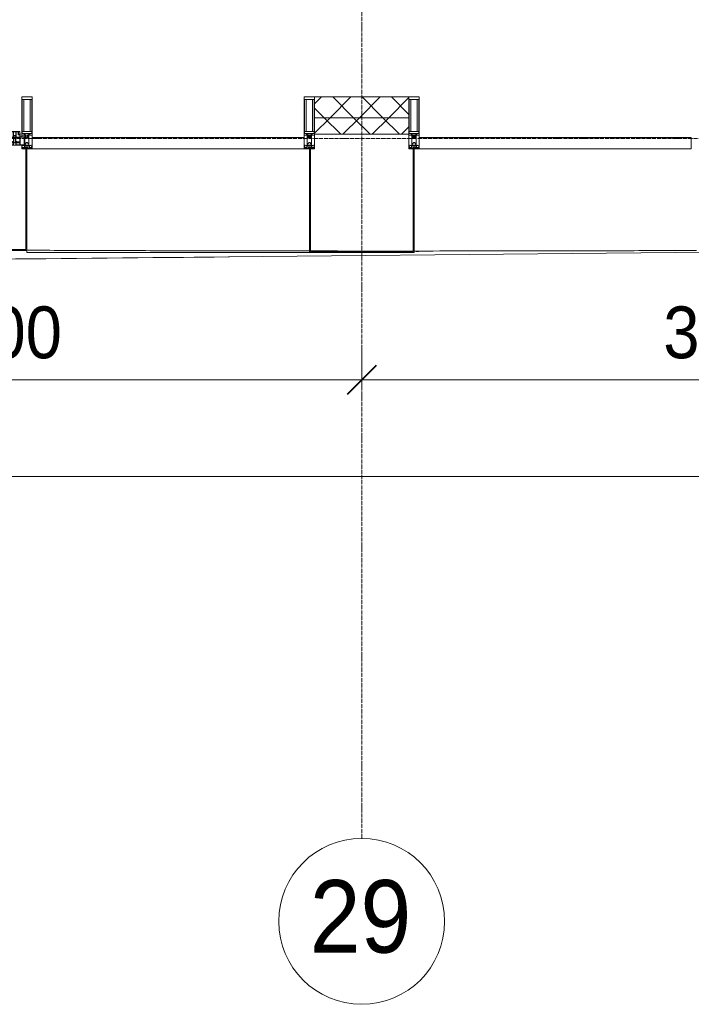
# Model space of a CAD drawing. Header units: millimetres. Extents: x 5617 to 143375, y 7718 to 186221.
# Tile 48 of 106: x 55156 to 58396, y 11226 to 15972. Entities that reach past the tile are written whole.
import ezdxf

# ---------------------------------------------------------------- set-up
doc = ezdxf.new("R2010")
doc.units = ezdxf.units.MM
for name, pattern in [('-D1-02х01', [3, 2, -1]), ('ADSK_Линия сетки', [25, 20, -2.5, 0, -2.5]), ('Линия сетки', [25, 20, -2.5, 0, -2.5])]:
    doc.linetypes.add(name, pattern=pattern)
for name, color, linetype, lineweight in [('Импосты витража', 7, 'Continuous', 18), ('Колонны', 7, 'Continuous', 18), ('Окна', 7, 'Continuous', 18), ('Оси', 7, 'Continuous', 9), ('Панели витража', 7, 'Continuous', 18), ('Размеры', 7, 'Continuous', 9), ('Размеры-100', 7, 'Continuous', 9), ('Стены разрез', 7, 'Continuous', 40), ('Стены штриховка', 7, 'Continuous', 40), ('Форма', 7, 'Continuous', 18), ('Формообразующий элемент-перекрытие', 7, 'Continuous', 18), ('Элементы узлов', 7, 'Continuous', 18)]:
    doc.layers.add(name, color=color, linetype=linetype, lineweight=lineweight)
doc.styles.add('Arial', font='arial.ttf', dxfattribs={"width": 0.9, "height": 250})
doc.styles.add('Arial_1', font='arial.ttf', dxfattribs={"width": 0.9, "height": 350})
doc.dimstyles.new('Основной_2_5_мм', dxfattribs={"dimscale": 304.8, "dimtxt": 255.06485, "dimasz": 0.463911, "dimexe": 0.492126, "dimexo": 0.492126, "dimgap": 0.098425, "dimtad": 1, "dimdec": 0, "dimdsep": 46, "dimtxsty": 'Arial', "dimblk1": 'OBLIQUE', "dimblk2": 'OBLIQUE', "dimsah": 1, "dimcen": 0.09, "dimdle": 0.492126, "dimazin": 2, "dimtfac": 1, "dimtdec": 4, "dimtix": 1, "dimtmove": 0, "dimatfit": 3, "dimfxl": 1, "dimtvp": 1, "dimtolj": 1, "dimtzin": 0, "dimlwd": 20, "dimlwe": 20, "dimarcsym": 2})
pattern_1 = [(45, (0, 0), (-70.71068, 70.71068), []), (135, (0, 0), (-70.71068, -70.71068), [])]

# ---------------------------------------------------------------- blocks, each defined once
blk = doc.blocks.new('System Panel - A_PAN_Glass-7508020-МКСС_К4_L08_28_500_')
at = {"layer": 'Панели витража', "color": 253, "lineweight": 5, "true_color": 0xaaaaaa}
for p, q in [((656.25, 55), (-656.25, 55)), ((-656.25, 55), (-656.25, 0)), ((656.25, 0), (656.25, 55)), ((-656.25, 0), (656.25, 0))]:
    blk.add_line(p, q, dxfattribs=at)
blk = doc.blocks.new('Rectangular Mullion - 50Wx250H-2623690-МКСС_К4_L08_28_500_')
at = {"layer": 'Элементы узлов', "color": 253, "lineweight": 5, "true_color": 0xaaaaaa}
for p, q in [((-25, 65.2), (-25, 250)), ((-25, 250), (0, 250)), ((25, 250), (0, 250)), ((25, 65.2), (25, 250)), ((-23, 237.3), (0, 237.3)), ((-23, 237.3), (-23, 73.6)), ((-14.9, 84), (-14.9, 237.3)), ((23, 237.3), (0, 237.3)), ((14.9, 84), (14.9, 237.3)), ((23, 237.3), (23, 73.6)), ((-14, 65.2), (-25, 65.2)), ((0, 84), (-23, 84)), ((-0.5, 73.6), (-23, 73.6)), ((-14, 71.3), (-14, 65.2)), ((-10, 71.3), (-14, 71.3)), ((-10, 53), (-10, 71.3)), ((-8.7, 53), (-10, 53)), ((-10, 53), (-10, 17)), ((-8.7, 53), (-7, 54.7)), ((-7, 65.2), (-5.9, 67.3)), ((-7, 65.2), (-7, 54.7)), ((-4.1, 67.3), (-5.9, 67.3)), ((-4.1, 67.3), (-2.9, 65.1)), ((-2.9, 65.1), (-2.9, 54.6)), ((-1.3, 53), (-2.9, 54.6)), ((0, 53), (-1.3, 53)), ((0, 84), (23, 84)), ((0, 53), (1.3, 53)), ((0.5, 73.6), (23, 73.6)), ((1.3, 53), (2.9, 54.6)), ((4.1, 67.3), (2.9, 65.1)), ((2.9, 65.1), (2.9, 54.6)), ((4.1, 67.3), (5.9, 67.3)), ((7, 65.2), (5.9, 67.3)), ((7, 65.2), (7, 54.7)), ((8.7, 53), (7, 54.7)), ((8.7, 53), (10, 53)), ((10, 71.3), (14, 71.3)), ((10, 53), (10, 71.3)), ((10, 53), (10, 17)), ((14, 71.3), (14, 65.2)), ((14, 65.2), (25, 65.2)), ((-23.8, 14.6), (-25, 14.2)), ((-25, 0), (-25, 14.2)), ((-22.3, 17), (-23.8, 17)), ((-23.8, 17), (-23.8, 14.6)), ((-22.5, 10.6), (-23.8, 14.6)), ((-22.5, 10.6), (-23.7, 9.9)), ((-23.7, 1.3), (-23.7, 9.9)), ((-23.7, 1.3), (-11.8, 1.3)), ((-23.2, 10.2), (-22.5, 8)), ((-22.5, 8), (-22.5, 4.5)), ((-21.3, 4.5), (-22.5, 4.5)), ((-22.3, 17), (-22.3, 16)), ((-22.3, 16), (-21.3, 16)), ((-19, 17.6), (-21.3, 16)), ((-21.3, 4.5), (-21.3, 6.5)), ((-21.3, 6.5), (-14.2, 6.5)), ((-18.4, 16.6), (-19, 17.6)), ((-7.4, 16.6), (-18.4, 16.6)), ((-14.2, 6.5), (-14.2, 4.5)), ((-13.2, 4.5), (-14.2, 4.5)), ((-13.2, 4.5), (-12.2, 7.2)), ((-12.7, 7.6), (-11.3, 11.4)), ((-12.7, 7.6), (-11.8, 6.9)), ((-12.2, 9), (-12.2, 14.8)), ((-12.2, 14.8), (0, 14.8)), ((-11.8, 1.3), (-11.8, 6.9)), ((-10.5, 11.2), (-11.3, 11.4)), ((-10.5, 1.5), (-10.5, 11.2)), ((-4.8, 1.5), (-10.5, 1.5)), ((-10, 17), (-7.5, 17)), ((-8.5, 23), (-1.5, 30)), ((-8.5, 18.5), (-8.5, 23)), ((-7.5, 18.5), (-8.5, 18.5)), ((-7.5, 17), (-7.5, 18.5)), ((-7.4, 18), (-7.4, 16.6)), ((-2.6, 18), (-7.4, 18)), ((0, 8), (-4.8, 8)), ((-4.8, 1.5), (-4.8, 8)), ((-2.6, 18), (-2.6, 16.8)), ((-2.6, 16.8), (0, 16.8)), ((-1.5, 30), (0, 30)), ((1.5, 30), (0, 30)), ((2.6, 16.8), (0, 16.8)), ((0, 14.8), (0, 16.8)), ((0, 14.8), (0, 16.8)), ((12.2, 14.8), (0, 14.8)), ((0, 0), (0, 8)), ((0, 8), (4.8, 8)), ((0, 0), (0, 8)), ((8.5, 23), (1.5, 30)), ((2.6, 18), (2.6, 16.8)), ((2.6, 18), (7.4, 18)), ((4.8, 1.5), (4.8, 8)), ((4.8, 1.5), (10.5, 1.5)), ((7.4, 18), (7.4, 16.6)), ((7.4, 16.6), (18.4, 16.6)), ((7.5, 18.5), (8.5, 18.5)), ((7.5, 17), (7.5, 18.5)), ((10, 17), (7.5, 17)), ((8.5, 18.5), (8.5, 23)), ((10.5, 11.2), (11.3, 11.4)), ((10.5, 1.5), (10.5, 11.2)), ((12.7, 7.6), (11.3, 11.4)), ((12.7, 7.6), (11.8, 6.9)), ((11.8, 1.3), (11.8, 6.9)), ((23.7, 1.3), (11.8, 1.3)), ((12.2, 9), (12.2, 14.8)), ((13.2, 4.5), (12.2, 7.2)), ((13.2, 4.5), (14.2, 4.5)), ((21.3, 6.5), (14.2, 6.5)), ((14.2, 6.5), (14.2, 4.5)), ((18.4, 16.6), (19, 17.6)), ((19, 17.6), (21.3, 16)), ((22.3, 16), (21.3, 16)), ((21.3, 4.5), (21.3, 6.5)), ((21.3, 4.5), (22.5, 4.5)), ((22.3, 17), (22.3, 16)), ((22.3, 17), (23.8, 17)), ((22.5, 10.6), (23.8, 14.6)), ((22.5, 10.6), (23.7, 9.9)), ((23.2, 10.2), (22.5, 8)), ((22.5, 8), (22.5, 4.5)), ((23.7, 1.3), (23.7, 9.9)), ((23.8, 17), (23.8, 14.6)), ((23.8, 14.6), (25, 14.2)), ((25, 0), (25, 14.2)), ((-25, 0), (0, 0)), ((25, 0), (0, 0))]:
    blk.add_line(p, q, dxfattribs=at)
for centre, start, end in [((-0.5, 73.1), 360, 90), ((0.5, 73.1), 90, 180)]:
    blk.add_arc(centre, 0.5, start, end, dxfattribs=at)
blk = doc.blocks.new('Rectangular Mullion - R_StandardFrame_50Wx250H-V62-МКСС_К4_L08_28_500_')
at = {"layer": 'Импосты витража', "color": 253, "lineweight": 5, "true_color": 0xaaaaaa}
for p, q in [((-25, -250), (-25, 0)), ((-25, 0), (0, 0)), ((5, 0), (25, 0)), ((25, 0), (25, -250)), ((25, -250), (-25, -250))]:
    blk.add_line(p, q, dxfattribs=at)
blk = doc.blocks.new('Rectangular Mullion - R_StandardFrame_50Wx250H-7505731-МКСС_К4_L08_28_500_')
at = {"layer": 'Импосты витража', "color": 253, "lineweight": 5, "true_color": 0xaaaaaa}
for p, q in [((-25, -250), (-25, 0)), ((-25, 0), (-5, 0)), ((0, 0), (25, 0)), ((25, 0), (25, -250)), ((25, -250), (-25, -250))]:
    blk.add_line(p, q, dxfattribs=at)
blk = doc.blocks.new('A_PAN_Створка - 383мм-V70-МКСС_К4_L08_28_500_')
at = {"layer": 'Панели витража', "lineweight": 5}
h = blk.add_hatch(dxfattribs=at)
h.set_pattern_fill('FP_7', color=256, style=0, pattern_type=2)
h.set_pattern_definition([(45, (-113350, -15350), (-14.1421356, 14.1421356), []), (135, (-113350, -15350), (-14.1421356, -14.1421356), [])])
h.paths.add_polyline_path([(-54.5, 31.8), (54.5, 31.8), (54.9, 34.1), (57.2, 36.4), (57.2, 60.8), (54.6, 63.4), (53.6, 82.7), (-54.6, 81.8), (-54.6, 63.4), (-57.2, 60.8), (-57.2, 36.4), (-54.9, 34.1)])
at = {"layer": 'Окна', "lineweight": 5}
for p, q in [((39.7, 249), (31.1, 240.4)), ((31.1, 117.6), (31.1, 240.4)), ((70.1, 249), (39.7, 249)), ((45, 244.7), (42.3, 239.8)), ((42.3, 239.8), (43.5, 236.3)), ((45.9, 246.8), (45, 244.7)), ((63.3, 246.8), (45.9, 246.8)), ((64.1, 245), (63.3, 246.8)), ((64.1, 245), (66.7, 241)), ((66.7, 241), (68.6, 239.7)), ((68.6, 239.7), (68.6, 236.4)), ((70.1, 252.9), (70.1, 249)), ((95.1, 252.9), (70.1, 252.9)), ((74.1, 248.4), (74.1, 252.9)), ((89.1, 248.4), (74.1, 248.4)), ((89.1, 252.9), (89.1, 248.4)), ((93.1, 248.4), (93.1, 252.9)), ((97.9, 248.4), (93.1, 248.4)), ((95.1, 270.5), (95.1, 252.9)), ((99.6, 270.5), (95.1, 270.5)), ((97.9, 262.4), (95.1, 262.4)), ((97.9, 262.4), (97.9, 248.4)), ((99.6, 270.5), (99.6, 87.5)), ((41.4, 234.2), (39.1, 233.8)), ((39.1, 179), (39.1, 233.8)), ((41.4, 234.2), (43.5, 236.3)), ((68.6, 236.4), (71.1, 233.9)), ((71.1, 233.9), (89.5, 233.9)), ((89.5, 233.9), (90.6, 232.8)), ((90.6, 125.2), (90.6, 232.8)), ((39.1, 179), (39.1, 124.2)), ((39.7, 109), (31.1, 117.6)), ((41.4, 123.8), (39.1, 124.2)), ((70.1, 109), (39.7, 109)), ((41.4, 123.8), (43.5, 121.7)), ((42.3, 118.2), (43.5, 121.7)), ((45, 113.3), (42.3, 118.2)), ((45.9, 111.2), (45, 113.3)), ((63.3, 111.2), (45.9, 111.2)), ((64.1, 113), (63.3, 111.2)), ((64.1, 113), (66.7, 117)), ((66.7, 117), (68.6, 118.3)), ((68.6, 121.6), (71.1, 124.1)), ((68.6, 118.3), (68.6, 121.6)), ((70.1, 105.1), (70.1, 109)), ((95.1, 105.1), (70.1, 105.1)), ((71.1, 124.1), (89.5, 124.1)), ((74.1, 109.6), (74.1, 105.1)), ((89.1, 109.6), (74.1, 109.6)), ((89.1, 105.1), (89.1, 109.6)), ((89.5, 124.1), (90.6, 125.2)), ((93.1, 109.6), (93.1, 105.1)), ((97.9, 109.6), (93.1, 109.6)), ((95.1, 87.5), (95.1, 105.1)), ((97.9, 95.6), (95.1, 95.6)), ((97.9, 95.6), (97.9, 109.6)), ((-171, 57), (-156, 57)), ((-171, 17), (-171, 57)), ((-153, 73.5), (-150, 73.5)), ((-153, 60), (-153, 73.5)), ((-150, 84), (-78, 84)), ((-150, 73.5), (-150, 84)), ((-91.5, 92), (91.5, 92)), ((-91.5, 87.5), (-91.5, 92)), ((-73.9, 87.5), (-91.5, 87.5)), ((-78, 84), (-78, 23.5)), ((-73.9, 62.5), (-73.9, 87.5)), ((-70, 62.5), (-73.9, 62.5)), ((-70, 32.1), (-70, 62.5)), ((70, 62.5), (70, 32.1)), ((73.9, 62.5), (70, 62.5)), ((73.9, 87.5), (73.9, 62.5)), ((91.5, 87.5), (73.9, 87.5)), ((78, 84), (150, 84)), ((78, 23.5), (78, 84)), ((91.5, 92), (91.5, 87.5)), ((99.6, 87.5), (95.1, 87.5)), ((150, 84), (150, 73.5)), ((150, 73.5), (153, 73.5)), ((153, 73.5), (153, 60)), ((156, 57), (171, 57)), ((171, 57), (171, 17)), ((-67.9, 17), (-171, 17)), ((-78, 23.5), (-67.9, 23.5)), ((-61.4, 23.5), (-70, 32.1)), ((-67.9, 23.5), (-64.6, 26.8)), ((-67.9, 17), (-67.9, 23.5)), ((-61.4, 23.5), (-67.9, 17)), ((-64.6, 26.8), (-61.4, 23.5)), ((61.4, 23.5), (-61.4, 23.5)), ((70, 32.1), (61.4, 23.5)), ((61.4, 23.5), (64.6, 26.8)), ((67.9, 17), (61.4, 23.5)), ((64.6, 26.8), (67.9, 23.5)), ((67.9, 23.5), (67.9, 17)), ((67.9, 23.5), (78, 23.5)), ((171, 17), (67.9, 17))]:
    blk.add_line(p, q, dxfattribs=at)
at = {"layer": 'Окна', "color": 253, "lineweight": 5, "true_color": 0xaaaaaa}
for p, q in [((-171, 55.5), (-152, 55.5)), ((-152, 20), (-152, 73.5)), ((-150.5, 69.5), (-150.5, 73.5)), ((-145, 69.5), (-150.5, 69.5)), ((-150.5, 33.6), (-150.5, 68)), ((-150.5, 68), (-143.5, 68)), ((-150.5, 56.6), (-132.4, 56.6)), ((-136.4, 52.4), (-150.5, 52.4)), ((-148.5, 82.5), (-132.4, 82.5)), ((-148.5, 81), (-148.5, 82.5)), ((-143.5, 81), (-148.5, 81)), ((-145, 69.5), (-145, 79.5)), ((-143.5, 68), (-143.5, 81)), ((-137.2, 54.8), (-135.8, 50.8)), ((-132.5, 54.8), (-137.2, 54.8)), ((-132.1, 49), (-135.8, 50.8)), ((-132.5, 53.8), (-133.4, 52)), ((-133.4, 52), (-130.1, 50.4)), ((-132.5, 53.8), (-132.5, 54.8)), ((-132.4, 56.6), (-132.4, 82.5)), ((-132.1, 49), (-132.1, 36.8)), ((-131, 82.5), (-120.8, 82.5)), ((-131, 82.5), (-131, 64.6)), ((-131, 64.6), (-120.8, 64.6)), ((-131, 56.5), (-131, 62.6)), ((-120.8, 62.6), (-131, 62.6)), ((-131, 56.5), (-120.8, 56.5)), ((-131, 55.1), (-131, 52.7)), ((-120.8, 55.1), (-131, 55.1)), ((-129.4, 51.1), (-131, 52.7)), ((-130.1, 50.4), (-129.4, 51.1)), ((-130.1, 35.3), (-130.1, 50.4)), ((-122.4, 51.1), (-120.8, 52.7)), ((-121.7, 50.4), (-122.4, 51.1)), ((-118.4, 52), (-121.7, 50.4)), ((-121.7, 35.3), (-121.7, 50.4)), ((-120.8, 82.5), (-120.8, 64.6)), ((-120.8, 56.5), (-120.8, 62.6)), ((-120.8, 55.1), (-120.8, 52.7)), ((-119.7, 49), (-115.9, 50.8)), ((-119.7, 49), (-119.7, 36.8)), ((-119.3, 82.5), (-92.5, 82.5)), ((-119.3, 56.6), (-119.3, 82.5)), ((-92.5, 56.6), (-119.3, 56.6)), ((-119.3, 54.8), (-114.6, 54.8)), ((-119.3, 53.8), (-119.3, 54.8)), ((-119.3, 53.8), (-118.4, 52)), ((-114.6, 54.8), (-115.9, 50.8)), ((-94.1, 52.5), (-115.3, 52.5)), ((-89.9, 50.9), (-94.1, 52.5)), ((-92.5, 56.6), (-92.5, 82.5)), ((-90.8, 82.5), (-79.5, 82.5)), ((-90.8, 64.6), (-90.8, 82.5)), ((-80.1, 64.6), (-90.8, 64.6)), ((-90.8, 62.7), (-90.8, 56.6)), ((-80.4, 62.7), (-90.8, 62.7)), ((-90.8, 56.6), (-85.9, 56.6)), ((-89.9, 52.2), (-88.6, 53.5)), ((-89.9, 52.2), (-89.9, 50.9)), ((-89.9, 35.1), (-89.9, 50.9)), ((-85.9, 53.5), (-88.6, 53.5)), ((-85.9, 56.6), (-85.9, 53.5)), ((-85.9, 53.5), (-78, 45.6)), ((-85, 84), (-85, 87.5)), ((-85, 87.5), (-78, 87.5)), ((-78, 84), (-85, 84)), ((-80.4, 61.1), (-80.4, 62.7)), ((-78, 61.1), (-80.4, 61.1)), ((-80.1, 66.1), (-80.1, 64.6)), ((-78, 66.1), (-80.1, 66.1)), ((-79.5, 82.5), (-79.5, 80.6)), ((-79.5, 80.6), (-78, 80.6)), ((-78, 87.5), (-78, 84)), ((-78, 66.1), (-78, 61.1)), ((78, 87.5), (78, 84)), ((85, 87.5), (78, 87.5)), ((78, 84), (85, 84)), ((79.5, 80.6), (78, 80.6)), ((78, 66.1), (78, 61.1)), ((78, 66.1), (80.1, 66.1)), ((78, 61.1), (80.4, 61.1)), ((85.9, 53.5), (78, 45.6)), ((90.8, 82.5), (79.5, 82.5)), ((79.5, 82.5), (79.5, 80.6)), ((80.1, 66.1), (80.1, 64.6)), ((80.1, 64.6), (90.8, 64.6)), ((80.4, 62.7), (90.8, 62.7)), ((80.4, 61.1), (80.4, 62.7)), ((85, 84), (85, 87.5)), ((85.9, 56.6), (85.9, 53.5)), ((90.8, 56.6), (85.9, 56.6)), ((85.9, 53.5), (88.6, 53.5)), ((89.9, 52.2), (88.6, 53.5)), ((89.9, 50.9), (94.1, 52.5)), ((89.9, 52.2), (89.9, 50.9)), ((89.9, 35.1), (89.9, 50.9)), ((90.8, 64.6), (90.8, 82.5)), ((90.8, 62.7), (90.8, 56.6)), ((119.3, 82.5), (92.5, 82.5)), ((92.5, 56.6), (92.5, 82.5)), ((92.5, 56.6), (119.3, 56.6)), ((94.1, 52.5), (115.3, 52.5)), ((114.6, 54.8), (115.9, 50.8)), ((119.3, 54.8), (114.6, 54.8)), ((119.7, 49), (115.9, 50.8)), ((119.3, 53.8), (118.4, 52)), ((118.4, 52), (121.7, 50.4)), ((119.3, 56.6), (119.3, 82.5)), ((119.3, 53.8), (119.3, 54.8)), ((119.7, 49), (119.7, 36.8)), ((120.8, 82.5), (120.8, 64.6)), ((131, 82.5), (120.8, 82.5)), ((131, 64.6), (120.8, 64.6)), ((120.8, 56.5), (120.8, 62.6)), ((120.8, 62.6), (131, 62.6)), ((131, 56.5), (120.8, 56.5)), ((120.8, 55.1), (120.8, 52.7)), ((120.8, 55.1), (131, 55.1)), ((122.4, 51.1), (120.8, 52.7)), ((121.7, 50.4), (122.4, 51.1)), ((121.7, 35.3), (121.7, 50.4)), ((129.4, 51.1), (131, 52.7)), ((130.1, 50.4), (129.4, 51.1)), ((133.4, 52), (130.1, 50.4)), ((130.1, 35.3), (130.1, 50.4)), ((131, 82.5), (131, 64.6)), ((131, 56.5), (131, 62.6)), ((131, 55.1), (131, 52.7)), ((132.1, 49), (135.8, 50.8)), ((132.1, 49), (132.1, 36.8)), ((132.4, 56.6), (132.4, 82.5)), ((148.5, 82.5), (132.4, 82.5)), ((150.5, 56.6), (132.4, 56.6)), ((132.5, 54.8), (137.2, 54.8)), ((132.5, 53.8), (132.5, 54.8)), ((132.5, 53.8), (133.4, 52)), ((137.2, 54.8), (135.8, 50.8)), ((136.4, 52.4), (150.5, 52.4)), ((143.5, 81), (148.5, 81)), ((143.5, 68), (143.5, 81)), ((150.5, 68), (143.5, 68)), ((145, 69.5), (145, 79.5)), ((145, 69.5), (150.5, 69.5)), ((148.5, 81), (148.5, 82.5)), ((150.5, 69.5), (150.5, 73.5)), ((150.5, 33.6), (150.5, 68)), ((152, 20), (152, 73.5)), ((171, 55.5), (152, 55.5)), ((-171, 18.5), (-153.5, 18.5)), ((-153.5, 18.5), (-152, 20)), ((-136.3, 33.6), (-150.5, 33.6)), ((-150.5, 29.4), (-132.4, 29.4)), ((-150.5, 17), (-150.5, 29.4)), ((-132.4, 18.6), (-150.5, 18.6)), ((-137.2, 31), (-135.8, 35)), ((-132.5, 31), (-137.2, 31)), ((-132.1, 36.8), (-135.8, 35)), ((-133.4, 33.7), (-130.1, 35.3)), ((-132.5, 31.9), (-133.4, 33.7)), ((-132.5, 31.9), (-132.5, 31)), ((-132.4, 29.4), (-132.4, 18.6)), ((-129.4, 34.6), (-131, 33)), ((-131, 30.9), (-131, 33)), ((-120.8, 30.9), (-131, 30.9)), ((-131, 29.5), (-120.8, 29.5)), ((-131, 18.2), (-131, 29.5)), ((-120.8, 18.2), (-131, 18.2)), ((-130.1, 35.3), (-129.4, 34.6)), ((-121.7, 35.3), (-122.4, 34.6)), ((-122.4, 34.6), (-120.8, 33)), ((-118.4, 33.7), (-121.7, 35.3)), ((-120.8, 30.9), (-120.8, 33)), ((-120.8, 18.2), (-120.8, 29.5)), ((-119.7, 36.8), (-115.9, 35)), ((-119.3, 31.9), (-118.4, 33.7)), ((-119.3, 31.9), (-119.3, 31)), ((-119.3, 31), (-114.6, 31)), ((-92.5, 29.4), (-119.3, 29.4)), ((-119.3, 29.4), (-119.3, 18.6)), ((-119.3, 18.6), (-92.5, 18.6)), ((-114.6, 31), (-115.9, 35)), ((-94.1, 33.5), (-115.4, 33.5)), ((-89.9, 35.1), (-94.1, 33.5)), ((-92.5, 18.6), (-92.5, 29.4)), ((-90.8, 18.5), (-90.8, 29.4)), ((-90.8, 29.4), (-85.9, 29.4)), ((-87.3, 18.5), (-90.8, 18.5)), ((-89.9, 32.5), (-89.9, 35.1)), ((-85.9, 32.5), (-89.9, 32.5)), ((-87.3, 21.9), (-85.9, 21.9)), ((-87.3, 20.4), (-87.3, 21.9)), ((-87.3, 20.4), (-87.3, 18.5)), ((-84.8, 20.4), (-87.3, 20.4)), ((-85.9, 29.4), (-85.9, 32.5)), ((-85.9, 21.9), (-85.9, 29.4)), ((-85.9, 18.2), (-85.9, 20.4)), ((-75.9, 18.2), (-85.9, 18.2)), ((-83.4, 20.4), (-84.8, 20.4)), ((-70, 33.8), (-83.4, 20.4)), ((-78, 45.6), (-78, 36.8)), ((-78, 36.8), (-70, 36.8)), ((-75.9, 23.5), (-73, 23.5)), ((-75.9, 21.5), (-75.9, 23.5)), ((-75.9, 21.5), (-75.9, 18.2)), ((-74.9, 21.5), (-75.9, 21.5)), ((-74.9, 17.9), (-74.9, 21.5)), ((-68.9, 17.9), (-74.9, 17.9)), ((-67.2, 29.3), (-73, 23.5)), ((-70, 36.8), (-70, 33.8)), ((-68.9, 21.5), (-68.9, 17.9)), ((-67.9, 21.5), (-68.9, 21.5)), ((-67.9, 23.5), (-64.6, 26.8)), ((-67.9, 21.5), (-67.9, 23.5)), ((-64.6, 26.8), (-67.2, 29.3)), ((64.6, 26.8), (67.2, 29.3)), ((67.9, 23.5), (64.6, 26.8)), ((67.2, 29.3), (73, 23.5)), ((67.9, 21.5), (67.9, 23.5)), ((67.9, 21.5), (68.9, 21.5)), ((68.9, 21.5), (68.9, 17.9)), ((68.9, 17.9), (74.9, 17.9)), ((70, 36.8), (70, 33.8)), ((78, 36.8), (70, 36.8)), ((70, 33.8), (83.4, 20.4)), ((75.9, 23.5), (73, 23.5)), ((74.9, 21.5), (75.9, 21.5)), ((74.9, 17.9), (74.9, 21.5)), ((75.9, 21.5), (75.9, 23.5)), ((75.9, 21.5), (75.9, 18.2)), ((75.9, 18.2), (85.9, 18.2)), ((78, 45.6), (78, 36.8)), ((83.4, 20.4), (84.8, 20.4)), ((84.8, 20.4), (87.3, 20.4)), ((85.9, 32.5), (89.9, 32.5)), ((85.9, 29.4), (85.9, 32.5)), ((85.9, 21.9), (85.9, 29.4)), ((90.8, 29.4), (85.9, 29.4)), ((87.3, 21.9), (85.9, 21.9)), ((85.9, 18.2), (85.9, 20.4)), ((87.3, 20.4), (87.3, 21.9)), ((87.3, 20.4), (87.3, 18.5)), ((87.3, 18.5), (90.8, 18.5)), ((89.9, 35.1), (94.1, 33.5)), ((89.9, 32.5), (89.9, 35.1)), ((90.8, 18.5), (90.8, 29.4)), ((92.5, 18.6), (92.5, 29.4)), ((92.5, 29.4), (119.3, 29.4)), ((119.3, 18.6), (92.5, 18.6)), ((94.1, 33.5), (115.4, 33.5)), ((114.6, 31), (115.9, 35)), ((119.3, 31), (114.6, 31)), ((119.7, 36.8), (115.9, 35)), ((118.4, 33.7), (121.7, 35.3)), ((119.3, 31.9), (118.4, 33.7)), ((119.3, 31.9), (119.3, 31)), ((119.3, 29.4), (119.3, 18.6)), ((122.4, 34.6), (120.8, 33)), ((120.8, 30.9), (120.8, 33)), ((120.8, 30.9), (131, 30.9)), ((120.8, 18.2), (120.8, 29.5)), ((131, 29.5), (120.8, 29.5)), ((120.8, 18.2), (131, 18.2)), ((121.7, 35.3), (122.4, 34.6)), ((130.1, 35.3), (129.4, 34.6)), ((129.4, 34.6), (131, 33)), ((133.4, 33.7), (130.1, 35.3)), ((131, 30.9), (131, 33)), ((131, 18.2), (131, 29.5)), ((132.1, 36.8), (135.8, 35)), ((150.5, 29.4), (132.4, 29.4)), ((132.4, 29.4), (132.4, 18.6)), ((132.4, 18.6), (150.5, 18.6)), ((132.5, 31.9), (133.4, 33.7)), ((132.5, 31.9), (132.5, 31)), ((132.5, 31), (137.2, 31)), ((137.2, 31), (135.8, 35)), ((136.3, 33.6), (150.5, 33.6)), ((150.5, 17), (150.5, 29.4)), ((153.5, 18.5), (152, 20)), ((171, 18.5), (153.5, 18.5))]:
    blk.add_line(p, q, dxfattribs=at)
at = {"layer": 'Окна', "linetype": '-D1-02х01', "lineweight": 5}
blk.add_arc((91.4, 87.5), 183, 88.8555, 178.5909, dxfattribs=at)
at = {"layer": 'Окна', "lineweight": 5}
for centre, start, end in [((-156, 60), 270, 360), ((156, 60), 180, 270)]:
    blk.add_arc(centre, 3, start, end, dxfattribs=at)
at = {"layer": 'Элементы узлов', "color": 253, "lineweight": 5, "true_color": 0xaaaaaa}
for p, q in [((-91.5, 92), (-91.5, 87.5)), ((-91.5, 92), (91.5, 92)), ((-91.5, 87.5), (-73.9, 87.5)), ((-83.4, 90.3), (-69.4, 90.3)), ((-83.4, 90.3), (-83.4, 87.5)), ((-73.9, 87.5), (-73.9, 62.5)), ((-69.4, 85.5), (-73.9, 85.5)), ((-73.9, 81.5), (-69.4, 81.5)), ((-69.4, 66.5), (-73.9, 66.5)), ((-73.9, 62.5), (-70, 62.5)), ((-70, 62.5), (-70, 32.1)), ((-69.4, 90.3), (-69.4, 85.5)), ((-69.4, 81.5), (-69.4, 66.5)), ((-67.9, 89.3), (-66.9, 90.3)), ((-67.9, 62.5), (-67.9, 89.3)), ((-61.7, 62.5), (-67.9, 62.5)), ((-66, 56.5), (-67.8, 55.7)), ((-67.8, 55.7), (-67.8, 38.3)), ((-66.9, 90.3), (-57.4, 90.3)), ((-66, 56.5), (-62, 59.1)), ((-62, 59.1), (-60.7, 61)), ((-60.1, 67.7), (-61.7, 64.9)), ((-61.7, 64.9), (-61.7, 62.5)), ((-60.7, 61), (-57.4, 61)), ((-56.4, 67.7), (-60.1, 67.7)), ((-57.4, 90.3), (-56.4, 89.4)), ((-57.4, 61), (-54.9, 63.5)), ((-54.6, 63.4), (-57.2, 60.8)), ((-57.2, 60.8), (-57.2, 36.4)), ((-56.4, 89.4), (-56.4, 67.7)), ((-53.9, 90.3), (-54.9, 89.3)), ((-54.9, 89.3), (-54.9, 85.6)), ((-54.9, 85.6), (-53.9, 84.6)), ((-54.9, 81.9), (-53.8, 83)), ((-54.9, 63.5), (-54.9, 81.9)), ((-53.6, 82.7), (-54.6, 81.8)), ((-54.6, 81.8), (-54.6, 63.4)), ((53.9, 90.3), (-53.9, 90.3)), ((-53.9, 84.6), (53.9, 84.6)), ((53.8, 83), (-53.8, 83)), ((53.6, 82.7), (-53.6, 82.7)), ((54.6, 81.8), (53.6, 82.7)), ((54.9, 81.9), (53.8, 83)), ((53.9, 90.3), (54.9, 89.3)), ((54.9, 85.6), (53.9, 84.6)), ((54.6, 63.4), (54.6, 81.8)), ((57.2, 60.8), (54.6, 63.4)), ((54.9, 89.3), (54.9, 85.6)), ((54.9, 63.5), (54.9, 81.9)), ((57.4, 61), (54.9, 63.5)), ((57.4, 90.3), (56.4, 89.4)), ((56.4, 89.4), (56.4, 67.7)), ((56.4, 67.7), (60.1, 67.7)), ((57.2, 36.4), (57.2, 60.8)), ((66.9, 90.3), (57.4, 90.3)), ((60.7, 61), (57.4, 61)), ((60.1, 67.7), (61.7, 64.9)), ((62, 59.1), (60.7, 61)), ((61.7, 64.9), (61.7, 62.5)), ((61.7, 62.5), (67.9, 62.5)), ((66, 56.5), (62, 59.1)), ((66, 56.5), (67.8, 55.7)), ((67.9, 89.3), (66.9, 90.3)), ((67.8, 55.7), (67.8, 38.3)), ((67.9, 62.5), (67.9, 89.3)), ((69.4, 90.3), (69.4, 85.5)), ((83.4, 90.3), (69.4, 90.3)), ((69.4, 85.5), (73.9, 85.5)), ((69.4, 81.5), (69.4, 66.5)), ((73.9, 81.5), (69.4, 81.5)), ((69.4, 66.5), (73.9, 66.5)), ((70, 62.5), (70, 32.1)), ((73.9, 62.5), (70, 62.5)), ((91.5, 87.5), (73.9, 87.5)), ((73.9, 87.5), (73.9, 62.5)), ((83.4, 90.3), (83.4, 87.5)), ((91.5, 92), (91.5, 87.5)), ((-70, 32.1), (-61.4, 23.5)), ((-67.8, 38.3), (-65.7, 37.4)), ((-65.7, 37.4), (-60.8, 34.7)), ((61.4, 23.5), (-61.4, 23.5)), ((-60.8, 34.7), (-57.3, 35.9)), ((-55.2, 33.8), (-57.3, 35.9)), ((-57.2, 36.4), (-54.9, 34.1)), ((-55.2, 33.8), (-54.8, 31.5)), ((-54.9, 34.1), (-54.5, 31.8)), ((-53.9, 30.5), (-54.9, 29.5)), ((-54.9, 29.5), (-54.9, 25.8)), ((-54.9, 25.8), (-53.9, 24.8)), ((0, 31.5), (-54.8, 31.5)), ((-54.5, 31.8), (54.5, 31.8)), ((53.9, 30.5), (-53.9, 30.5)), ((-53.9, 24.8), (53.9, 24.8)), ((0, 31.5), (54.8, 31.5)), ((53.9, 30.5), (54.9, 29.5)), ((54.9, 25.8), (53.9, 24.8)), ((54.5, 31.8), (54.9, 34.1)), ((55.2, 33.8), (54.8, 31.5)), ((54.9, 34.1), (57.2, 36.4)), ((54.9, 29.5), (54.9, 25.8)), ((55.2, 33.8), (57.3, 35.9)), ((60.8, 34.7), (57.3, 35.9)), ((65.7, 37.4), (60.8, 34.7)), ((70, 32.1), (61.4, 23.5)), ((67.8, 38.3), (65.7, 37.4))]:
    blk.add_line(p, q, dxfattribs=at)
blk = doc.blocks.new('Rectangular Mullion - R_StandardFrame_50Wx250H-V68-МКСС_К4_L08_28_500_')
at = {"layer": 'Импосты витража', "color": 253, "lineweight": 5, "true_color": 0xaaaaaa}
for p, q in [((-25, -17), (-25, 0)), ((-25, 0), (-5, 0)), ((0, 0), (25, 0)), ((25, 0), (25, -250)), ((-25, -250), (-25, -57)), ((25, -250), (-25, -250))]:
    blk.add_line(p, q, dxfattribs=at)
blk = doc.blocks.new('A_SLK_PAN_Type1 - Прямой тип панели-6537541-МКСС_К4_L08_28_500_')
at = {"layer": 'Колонны', "lineweight": 5}
for p, q in [((-252.5, 500), (252.5, 500)), ((-252.5, 0), (-252.5, 500)), ((-247.5, 495), (-247.5, 0)), ((247.5, 495), (-247.5, 495)), ((247.5, 0), (247.5, 495)), ((252.5, 500), (252.5, 0)), ((-247.5, 0), (-252.5, 0)), ((252.5, 0), (247.5, 0))]:
    blk.add_line(p, q, dxfattribs=at)
blk = doc.blocks.new('A_SLK_PAN_Type1 - Прямой тип панели Ф-1_1-7500896-МКСС_К4_L08_28_500_')
at = {"layer": 'Колонны', "lineweight": 5}
for p, q in [((-185, 490), (185, 490)), ((-185, 0), (-185, 490)), ((-180, 485), (-180, 0)), ((180, 485), (-180, 485)), ((180, 0), (180, 485)), ((185, 490), (185, 0)), ((-180, 0), (-185, 0)), ((185, 0), (180, 0))]:
    blk.add_line(p, q, dxfattribs=at)
blk = doc.blocks.new('A_OGR_PAN_Отлив - A_OGR_PAN_Отлив-6121365-МКСС_К4_L08_28_500_')
at = {"layer": 'Колонны', "color": 253, "lineweight": 5, "true_color": 0xaaaaaa}
blk.add_line((605.2, -490), (623.7, -490), dxfattribs=at)
blk = doc.blocks.new('A_OGR_PAN_Отлив - A_OGR_PAN_Отлив-6121718-МКСС_К4_L08_28_500_')
at = {"layer": 'Колонны', "color": 253, "lineweight": 5, "true_color": 0xaaaaaa}
for q in [(-681.2, -493), (681.2, -500)]:
    blk.add_line((-681.2, -500), q, dxfattribs=at)
blk = doc.blocks.new('135_SLK_K4_AR_FCD_rvt-1-МКСС_К4_L08_28_500_')
at = {"layer": 'Стены разрез', "lineweight": 5, "true_color": 0xaaaaaa}
h = blk.add_hatch(dxfattribs=at)
h.set_pattern_fill('FP_4', color=253, style=0, pattern_type=2)
h.set_pattern_definition(pattern_1)
h.paths.add_polyline_path([(115377.5, 15500), (115377.5, 15600), (114922.5, 15600), (114922.5, 15500), (115033.8, 15500)])
h = blk.add_hatch(dxfattribs=at)
h.set_pattern_fill('FP_4', color=253, style=0, pattern_type=2)
h.set_pattern_definition(pattern_1)
h.paths.add_polyline_path([(114922.5, 15420), (115377.5, 15420), (115377.5, 15500), (114922.5, 15500)])
at = {"layer": 'Стены разрез', "color": 253, "lineweight": 9, "true_color": 0xaaaaaa}
for p, q in [((115377.5, 15600), (114922.5, 15600)), ((114922.5, 15600), (114922.5, 15420)), ((115377.5, 15420), (115377.5, 15600)), ((114922.5, 15420), (115377.5, 15420))]:
    blk.add_line(p, q, dxfattribs=at)
at = {"layer": 'Стены штриховка', "color": 253, "lineweight": 9, "true_color": 0xaaaaaa}
blk.add_line((115377.5, 15500), (114922.5, 15500), dxfattribs=at)
at = {"layer": 'Форма', "color": 253, "lineweight": 5, "true_color": 0xaaaaaa, "flags": 128}
blk.add_lwpolyline([(114341.6, 14827.2), (118320, 14866.3), (119367.1, 14875.4)], dxfattribs=at)
at = {"layer": 'Форма', "color": 253, "lineweight": 5, "true_color": 0xaaaaaa}
blk.add_open_spline([(86521.6, 15166.7), (93350.6, 15045.2), (102900.8, 14744.4), (112939.9, 14812.1), (114511.7, 14829.1)], degree=3, knots=[13.295672, 13.295672, 13.295672, 13.295672, 55.669869, 63.58486, 63.58486, 63.58486, 63.58486], dxfattribs=at)
at = {"layer": 'Форма', "color": 253, "lineweight": 9, "true_color": 0xaaaaaa}
for points, knots in [([(113535, 14861.1), (113652.3, 14860.5), (113887.2, 14859.6), (114239.7, 14858.5), (114576.5, 14857.8), (114795.8, 14857.5), (114897.5, 14857.4)], [-0.49999237, -0.49999237, -0.49999237, -0.49999237, -0.49242424, -0.48484848, -0.47727273, -0.47071265, -0.47071265, -0.47071265, -0.47071265]), ([(114902.4, 14857.4), (114916.5, 14857.4), (115048.1, 14857.3), (115213.1, 14857.2), (115364, 14857.2), (115397.5, 14857.2)], [-0.47060585, -0.47060585, -0.47060585, -0.47060585, -0.46969697, -0.46212121, -0.4599673, -0.4599673, -0.4599673, -0.4599673]), ([(115402.4, 14857.2), (115484.9, 14857.3), (115684.9, 14857.4), (116002.5, 14857.8), (116354.9, 14858.6), (116609.1, 14859.3), (116745.9, 14859.8), (116765.1, 14859.8)], [-0.45986041, -0.45986041, -0.45986041, -0.45986041, -0.45454545, -0.4469697, -0.43939394, -0.43181818, -0.43057667, -0.43057667, -0.43057667, -0.43057667])]:
    blk.add_open_spline(points, degree=3, knots=knots, dxfattribs=at)
at = {"layer": 'Формообразующий элемент-перекрытие', "color": 253, "lineweight": 5, "true_color": 0xaaaaaa}
blk.add_open_spline([(115425.5, 14854.6), (115422.7, 14854.6), (115418.2, 14854.6), (115413.7, 14854.6), (115411.9, 14854.6)], degree=3, knots=[0.4543690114, 0.4543690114, 0.4543690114, 0.4543690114, 0.4545454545, 0.4546568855, 0.4546568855, 0.4546568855, 0.4546568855], dxfattribs=at)
at = {"layer": 'Импосты витража', "color": 253, "lineweight": 5, "true_color": 0xaaaaaa}
for p in [(113535, 15350), (114897.5, 15350), (115402.5, 15350)]:
    blk.add_blockref('Rectangular Mullion - 50Wx250H-2623690-МКСС_К4_L08_28_500_', p, dxfattribs=at)
at = {"layer": 'Импосты витража', "color": 253, "lineweight": 5, "true_color": 0xaaaaaa, "extrusion": (0, 0, -1), "rotation": 180}
for name, p in [('Rectangular Mullion - R_StandardFrame_50Wx250H-V68-МКСС_К4_L08_28_500_', (-113535, 15350)), ('Rectangular Mullion - R_StandardFrame_50Wx250H-V62-МКСС_К4_L08_28_500_', (-114897.5, 15350)), ('Rectangular Mullion - R_StandardFrame_50Wx250H-7505731-МКСС_К4_L08_28_500_', (-115402.5, 15350))]:
    blk.add_blockref(name, p, dxfattribs=at)
at = {"layer": 'Колонны', "color": 253, "lineweight": 5, "true_color": 0xaaaaaa, "rotation": 180}
for name, p in [('A_SLK_PAN_Type1 - Прямой тип панели Ф-1_1-7500896-МКСС_К4_L08_28_500_', (113350, 15350)), ('A_SLK_PAN_Type1 - Прямой тип панели-6537541-МКСС_К4_L08_28_500_', (115150, 15350))]:
    blk.add_blockref(name, p, dxfattribs=at)
at = {"layer": 'Колонны', "color": 253, "lineweight": 5, "true_color": 0xaaaaaa}
for name, p in [('A_OGR_PAN_Отлив - A_OGR_PAN_Отлив-6121365-МКСС_К4_L08_28_500_', (116083.8, 15350)), ('A_OGR_PAN_Отлив - A_OGR_PAN_Отлив-6121718-МКСС_К4_L08_28_500_', (114216.3, 15350))]:
    blk.add_blockref(name, p, dxfattribs=at)
at = {"layer": 'Панели витража', "color": 253, "lineweight": 5, "true_color": 0xaaaaaa}
for name, p in [('A_PAN_Створка - 383мм-V70-МКСС_К4_L08_28_500_', (113350, 15350)), ('System Panel - A_PAN_Glass-7508020-МКСС_К4_L08_28_500_', (114216.3, 15350)), ('System Panel - A_PAN_Glass-7508020-МКСС_К4_L08_28_500_', (116083.8, 15350))]:
    blk.add_blockref(name, p, dxfattribs=at)
blk = doc.blocks.new('Ось сетки - Круг_Ø8 мм-6577-МКСС_К4_L08_28_500_')
at = {"layer": 'Оси', "lineweight": 20}
for start, end in [(360, 180), (180, 360)]:
    blk.add_arc((0, 0), 4, start, end, dxfattribs=at)
blk = doc.blocks.new('DIMBLOCK10-МКСС_К4_L08_28_500_')
at = {"layer": 'Размеры-100', "lineweight": 20, "transparency": 16777216}
for p, q in [((53206.2, 14235.5), (53206.2, 14385.5)), ((56806.2, 14235.5), (56806.2, 14385.5)), ((53206.2, 14235.5), (56806.2, 14235.5)), ((53206.2, 14235.5), (53206.2, 14185.5)), ((56806.2, 14235.5), (56806.2, 14185.5))]:
    blk.add_line(p, q, dxfattribs=at)
at = {"layer": 'Размеры-100', "lineweight": 40, "transparency": 16777216}
for p, q in [((53206.2, 14235.5), (53276.9, 14306.2)), ((56806.2, 14235.5), (56876.9, 14306.2)), ((53206.2, 14235.5), (53135.5, 14164.8)), ((56806.2, 14235.5), (56735.5, 14164.8))]:
    blk.add_line(p, q, dxfattribs=at)
at = {"layer": 'Размеры-100', "color": 0, "lineweight": 20, "transparency": 16777216, "insert": (54660.9, 14590.1), "char_height": 250, "width": 828.765, "attachment_point": 1, "line_spacing_factor": 0.941778, "style": 'Arial'}
blk.add_mtext('3600', dxfattribs=at)
blk = doc.blocks.new('_Oblique')
at = {"color": 0, "linetype": 'ByBlock', "lineweight": -2}
blk.add_line((-0.5, -0.5), (0.5, 0.5), dxfattribs=at)
blk = doc.blocks.new('DIMBLOCK11-МКСС_К4_L08_28_500_')
at = {"layer": 'Размеры-100', "lineweight": 20, "transparency": 16777216}
for p, q in [((56806.2, 14235.5), (56806.2, 14385.5)), ((60406.2, 14235.5), (60406.2, 14385.5)), ((56806.2, 14235.5), (60406.2, 14235.5)), ((56806.2, 14235.5), (56806.2, 14185.5)), ((60406.2, 14235.5), (60406.2, 14185.5))]:
    blk.add_line(p, q, dxfattribs=at)
at = {"layer": 'Размеры-100', "lineweight": 40, "transparency": 16777216}
for p, q in [((56806.2, 14235.5), (56876.9, 14306.2)), ((60406.2, 14235.5), (60476.9, 14306.2)), ((56806.2, 14235.5), (56735.5, 14164.8)), ((60406.2, 14235.5), (60335.5, 14164.8))]:
    blk.add_line(p, q, dxfattribs=at)
at = {"layer": 'Размеры-100', "color": 0, "lineweight": 20, "transparency": 16777216, "insert": (58260.9, 14590.1), "char_height": 250, "width": 828.765, "attachment_point": 1, "line_spacing_factor": 0.941778, "style": 'Arial'}
blk.add_mtext('3600', dxfattribs=at)
blk = doc.blocks.new('DIMBLOCK20-МКСС_К4_L08_28_500_')
at = {"layer": 'Размеры-100', "lineweight": 20, "transparency": 16777216}
for p, q in [((28706.2, 13770.6), (28706.2, 13920.6)), ((78406.2, 13770.6), (78406.2, 13920.6)), ((28556.2, 13770.6), (78556.2, 13770.6)), ((28706.2, 13770.6), (28706.2, 13720.6)), ((78406.2, 13770.6), (78406.2, 13720.6))]:
    blk.add_line(p, q, dxfattribs=at)
at = {"layer": 'Размеры-100', "lineweight": 40, "transparency": 16777216}
for p, q in [((28706.2, 13770.6), (28776.9, 13841.3)), ((78406.2, 13770.6), (78476.9, 13841.3)), ((28706.2, 13770.6), (28635.5, 13699.9)), ((78406.2, 13770.6), (78335.5, 13699.9))]:
    blk.add_line(p, q, dxfattribs=at)
at = {"layer": 'Размеры-100', "color": 0, "lineweight": 20, "transparency": 16777216, "insert": (53124.6, 14125.2), "char_height": 250, "width": 1035.956, "attachment_point": 1, "line_spacing_factor": 0.941778, "style": 'Arial'}
blk.add_mtext('49700', dxfattribs=at)

msp = doc.modelspace()

# ---------------------------------------------------------------- linework, layer by layer
at = {"layer": 'Оси', "linetype": 'Линия сетки'}
msp.add_line((56806.2, 12025.7), (56806.2, 33150), dxfattribs=at)
at = {"layer": 'Оси', "linetype": 'ADSK_Линия сетки'}
msp.add_line((78406.2, 15400), (26144.7, 15400), dxfattribs=at)

# ---------------------------------------------------------------- block references
at = {"lineweight": 5}
msp.add_blockref('135_SLK_K4_AR_FCD_rvt-1-МКСС_К4_L08_28_500_', (-58343.8, 0), dxfattribs=at)
at = {"layer": 'Оси', "lineweight": 20, "xscale": 99.99999999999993, "yscale": 99.99999999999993, "zscale": 99.99999999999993}
msp.add_blockref('Ось сетки - Круг_Ø8 мм-6577-МКСС_К4_L08_28_500_', (56806.2, 11625.7), dxfattribs=at)

# ---------------------------------------------------------------- texts
at = {"layer": 'Оси', "insert": (56555.7, 11824.7), "char_height": 350, "width": 606.076, "attachment_point": 1, "style": 'Arial_1'}
msp.add_mtext('29', dxfattribs=at)

# ---------------------------------------------------------------- dimensions: what is measured, and where the dimension line sits
at = {"layer": 'Размеры', "lineweight": 20}
for base, p1, p2, override, picture, middle in [((56806.2, 14235.5), (53206.2, 14335.5), (56806.2, 14335.5), {"dimpost": '<>', "dimfxl": 3600}, 'DIMBLOCK10-МКСС_К4_L08_28_500_', (55006.2, 14393.3)), ((60406.2, 14235.5), (56806.2, 14335.5), (60406.2, 14335.5), {"dimpost": '<>', "dimfxl": 3600}, 'DIMBLOCK11-МКСС_К4_L08_28_500_', (58606.2, 14393.3)), ((78406.2, 13770.6), (28706.2, 13870.6), (78406.2, 13870.6), {"dimpost": '<>', "dimfxl": 49700}, 'DIMBLOCK20-МКСС_К4_L08_28_500_', (53556.2, 13928.3))]:
    dim = msp.add_linear_dim(base=base, p1=p1, p2=p2, dimstyle='Основной_2_5_мм', override=override, dxfattribs=at)
    dim.commit()
    dim.dimension.update_dxf_attribs({"geometry": picture, "text_midpoint": middle})

doc.saveas('drawing.dxf')
